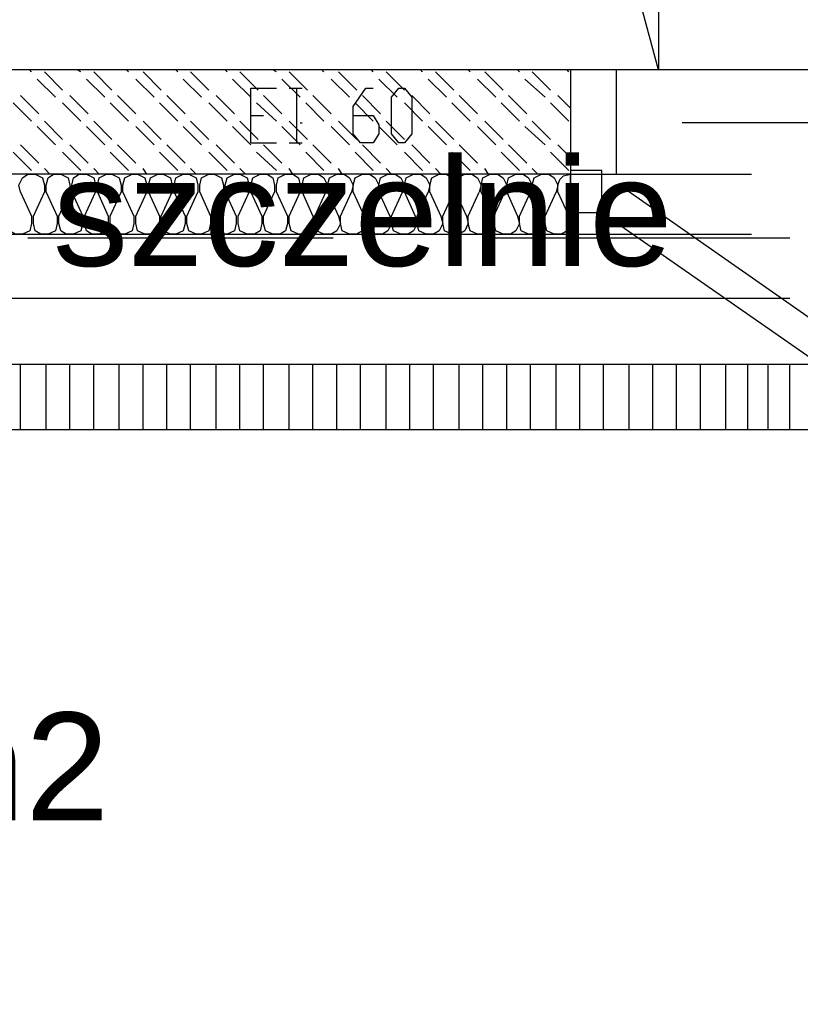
# Model space of a CAD drawing. Header units: millimetres. Extents: x 46 to 491, y -41 to 547.
# Tile 83 of 140: x 288 to 306, y 59 to 82. Entities that reach past the tile are written whole.
import ezdxf
from ezdxf import colors
from ezdxf.entities.mleader import LeaderData, LeaderLine
from ezdxf.math import Vec2, Vec3

# ---------------------------------------------------------------- set-up
doc = ezdxf.new("R2010")
doc.units = ezdxf.units.MM
doc.header["$LTSCALE"] = 10
doc.layers.add('_IE_adresy', color=173, linetype='Continuous')
doc.layers.add('xref', color=252, linetype='Continuous')
doc.styles.add('EEP_adresy', font='ARIALNI.TTF', dxfattribs={"width": 0.9, "height": 20})

# ---------------------------------------------------------------- blocks, each defined once
blk = doc.blocks.new('stacja')
at = {"color": 9, "lineweight": 25}
for points in [[(248.623667, 33.782), (248.623667, 30.099)], [(246.591667, 30.099), (246.591667, 27.686), (224.620667, 27.686)], [(252.814667, 30.099), (246.591667, 30.099)], [(239.183334, 28.405666), (239.183334, 29.675666), (239.776, 29.675666)], [(241.554, 29.040666), (242.019667, 29.040666), (242.146667, 28.829), (242.146667, 28.617333), (242.019667, 28.405666), (241.723334, 28.405666), (241.554, 28.617333), (241.554, 29.252333), (241.850334, 29.675666), (242.019667, 29.675666)], [(224.620667, 26.289), (246.591667, 26.289), (246.591667, 27.686)], [(233.849334, 27.262666), (233.807, 27.432), (233.891667, 27.601333), (234.018667, 27.686), (234.188, 27.686), (234.357334, 27.601333), (234.399667, 27.432), (234.399667, 27.262666)], [(234.442, 27.262666), (234.442, 27.432), (234.484334, 27.601333), (234.611334, 27.686), (234.780667, 27.686), (234.95, 27.601333), (234.992334, 27.432), (234.992334, 27.262666)], [(235.034667, 27.262666), (235.034667, 27.432), (235.077, 27.601333), (235.204, 27.686), (235.373334, 27.686), (235.542667, 27.601333), (235.585, 27.432), (235.585, 27.262666)], [(235.627334, 27.262666), (235.627334, 27.432), (235.669667, 27.601333), (235.839, 27.686), (235.966, 27.686), (236.135334, 27.601333), (236.177667, 27.432), (236.177667, 27.262666)], [(236.22, 27.262666), (236.22, 27.432), (236.262334, 27.601333), (236.431667, 27.686), (236.558667, 27.686), (236.728, 27.601333), (236.770334, 27.432), (236.770334, 27.262666)], [(236.812667, 27.262666), (236.812667, 27.432), (236.855, 27.601333), (237.024334, 27.686), (237.151334, 27.686), (237.320667, 27.601333), (237.363, 27.432), (237.363, 27.262666)], [(237.405334, 27.262666), (237.405334, 27.432), (237.447667, 27.601333), (237.617, 27.686), (237.744, 27.686), (237.913334, 27.601333), (237.955667, 27.432), (237.955667, 27.262666)], [(237.998, 27.262666), (237.998, 27.432), (238.040334, 27.601333), (238.209667, 27.686), (238.336667, 27.686), (238.506, 27.601333), (238.548334, 27.432), (238.548334, 27.262666)], [(238.590667, 27.262666), (238.590667, 27.432), (238.633, 27.601333), (238.802334, 27.686), (238.929334, 27.686), (239.098667, 27.601333), (239.141, 27.432), (239.141, 27.262666)], [(239.183334, 27.262666), (239.183334, 27.432), (239.225667, 27.601333), (239.395, 27.686), (239.564334, 27.686), (239.691334, 27.601333), (239.733667, 27.432), (239.733667, 27.262666)], [(239.776, 27.262666), (239.776, 27.432), (239.818334, 27.601333), (239.987667, 27.686), (240.157, 27.686), (240.284, 27.601333), (240.326334, 27.432), (240.326334, 27.262666)], [(240.368667, 27.262666), (240.368667, 27.432), (240.411, 27.601333), (240.580334, 27.686), (240.749667, 27.686), (240.876667, 27.601333), (240.961334, 27.432), (240.919, 27.262666)], [(240.961334, 27.262666), (240.961334, 27.432), (241.003667, 27.601333), (241.173, 27.686), (241.342334, 27.686), (241.469334, 27.601333), (241.554, 27.432), (241.511667, 27.262666)], [(241.554, 27.262666), (241.554, 27.432), (241.596334, 27.601333), (241.765667, 27.686), (241.935, 27.686), (242.062, 27.601333), (242.146667, 27.432), (242.104334, 27.262666)], [(242.146667, 27.262666), (242.146667, 27.432), (242.189, 27.601333), (242.358334, 27.686), (242.527667, 27.686), (242.654667, 27.601333), (242.739334, 27.432), (242.697, 27.262666)], [(242.739334, 27.262666), (242.739334, 27.432), (242.781667, 27.601333), (242.951, 27.686), (243.120334, 27.686), (243.247334, 27.601333), (243.332, 27.432), (243.289667, 27.262666)], [(243.332, 27.262666), (243.332, 27.432), (243.374334, 27.601333), (243.543667, 27.686), (243.713, 27.686), (243.84, 27.601333), (243.924667, 27.432), (243.882334, 27.262666)], [(243.924667, 27.262666), (243.924667, 27.432), (243.967, 27.601333), (244.136334, 27.686), (244.305667, 27.686), (244.432667, 27.601333), (244.517334, 27.432), (244.475, 27.262666)], [(244.517334, 27.262666), (244.517334, 27.432), (244.559667, 27.601333), (244.729, 27.686), (244.898334, 27.686), (245.025334, 27.601333), (245.11, 27.432), (245.067667, 27.262666)], [(245.11, 27.262666), (245.11, 27.432), (245.152334, 27.601333), (245.321667, 27.686), (245.491, 27.686), (245.618, 27.601333), (245.702667, 27.432), (245.660334, 27.262666)], [(245.702667, 27.262666), (245.702667, 27.432), (245.745, 27.601333), (245.914334, 27.686), (246.083667, 27.686), (246.210667, 27.601333), (246.295334, 27.432), (246.253, 27.262666)], [(246.295334, 27.262666), (246.295334, 27.432), (246.337667, 27.559), (246.422334, 27.643666), (246.591667, 27.686)], [(247.311334, 26.797), (247.777, 27.389666)], [(255.947334, 20.785666), (256.370667, 21.378333), (247.777, 27.389666)], [(234.103334, 26.712333), (234.103334, 26.543), (234.061, 26.373666), (233.891667, 26.289), (233.722334, 26.289), (233.595334, 26.373666), (233.510667, 26.543), (233.553, 26.712333)], [(234.696, 26.712333), (234.696, 26.543), (234.653667, 26.373666), (234.484334, 26.289), (234.315, 26.289), (234.188, 26.373666), (234.145667, 26.543), (234.145667, 26.712333)], [(235.288667, 26.712333), (235.288667, 26.543), (235.246334, 26.373666), (235.077, 26.289), (234.907667, 26.289), (234.780667, 26.373666), (234.738334, 26.543), (234.738334, 26.712333)], [(235.881334, 26.712333), (235.881334, 26.543), (235.839, 26.373666), (235.669667, 26.289), (235.500334, 26.289), (235.373334, 26.373666), (235.331, 26.543), (235.331, 26.712333)], [(236.474, 26.712333), (236.474, 26.543), (236.431667, 26.373666), (236.262334, 26.289), (236.135334, 26.289), (235.966, 26.373666), (235.923667, 26.543), (235.923667, 26.712333)], [(237.066667, 26.712333), (237.066667, 26.543), (237.024334, 26.373666), (236.855, 26.289), (236.728, 26.289), (236.558667, 26.373666), (236.516334, 26.543), (236.516334, 26.712333)], [(237.659334, 26.712333), (237.659334, 26.543), (237.617, 26.373666), (237.447667, 26.289), (237.320667, 26.289), (237.151334, 26.373666), (237.109, 26.543), (237.109, 26.712333)], [(238.252, 26.712333), (238.252, 26.543), (238.209667, 26.373666), (238.040334, 26.289), (237.913334, 26.289), (237.744, 26.373666), (237.701667, 26.543), (237.701667, 26.712333)], [(238.844667, 26.712333), (238.844667, 26.543), (238.802334, 26.373666), (238.633, 26.289), (238.506, 26.289), (238.336667, 26.373666), (238.294334, 26.543), (238.294334, 26.712333)], [(239.437334, 26.712333), (239.437334, 26.543), (239.395, 26.373666), (239.268, 26.289), (239.098667, 26.289), (238.929334, 26.373666), (238.887, 26.543), (238.887, 26.712333)], [(240.03, 26.712333), (240.03, 26.543), (239.987667, 26.373666), (239.860667, 26.289), (239.691334, 26.289), (239.522, 26.373666), (239.479667, 26.543), (239.479667, 26.712333)], [(240.622667, 26.712333), (240.622667, 26.543), (240.580334, 26.373666), (240.453334, 26.289), (240.284, 26.289), (240.114667, 26.373666), (240.072334, 26.543), (240.072334, 26.712333)], [(241.215334, 26.712333), (241.257667, 26.543), (241.173, 26.373666), (241.046, 26.289), (240.876667, 26.289), (240.707334, 26.373666), (240.665, 26.543), (240.665, 26.712333)], [(241.808, 26.712333), (241.850334, 26.543), (241.765667, 26.373666), (241.638667, 26.289), (241.469334, 26.289), (241.3, 26.373666), (241.257667, 26.543), (241.257667, 26.712333)], [(242.400667, 26.712333), (242.443, 26.543), (242.358334, 26.373666), (242.231334, 26.289), (242.062, 26.289), (241.892667, 26.373666), (241.850334, 26.543), (241.850334, 26.712333)], [(242.993334, 26.712333), (243.035667, 26.543), (242.951, 26.373666), (242.824, 26.289), (242.654667, 26.289), (242.485334, 26.373666), (242.443, 26.543), (242.443, 26.712333)], [(243.586, 26.712333), (243.628334, 26.543), (243.543667, 26.373666), (243.416667, 26.289), (243.247334, 26.289), (243.078, 26.373666), (243.035667, 26.543), (243.035667, 26.712333)], [(244.178667, 26.712333), (244.221, 26.543), (244.136334, 26.373666), (244.009334, 26.289), (243.84, 26.289), (243.670667, 26.373666), (243.628334, 26.543), (243.628334, 26.712333)], [(244.771334, 26.712333), (244.813667, 26.543), (244.729, 26.373666), (244.602, 26.289), (244.432667, 26.289), (244.263334, 26.373666), (244.221, 26.543), (244.221, 26.712333)], [(245.364, 26.712333), (245.406334, 26.543), (245.321667, 26.373666), (245.194667, 26.289), (245.025334, 26.289), (244.856, 26.373666), (244.813667, 26.543), (244.813667, 26.712333)], [(245.956667, 26.712333), (245.999, 26.543), (245.914334, 26.373666), (245.787334, 26.289), (245.618, 26.289), (245.448667, 26.373666), (245.406334, 26.543), (245.406334, 26.712333)], [(246.549334, 26.712333), (246.591667, 26.543), (246.507, 26.373666), (246.38, 26.289), (246.210667, 26.289), (246.041334, 26.373666), (245.999, 26.543), (245.999, 26.712333)], [(108.415667, 23.283333), (349.927334, 23.283333), (349.927334, 21.759333), (108.415667, 21.759333)]]:
    blk.add_lwpolyline(points, dxfattribs=at)
for points in [[(242.612334, 28.405666), (242.443, 28.617333), (242.443, 29.464), (242.612334, 29.675666), (242.739334, 29.675666), (242.908667, 29.464), (242.908667, 28.617333), (242.739334, 28.405666)], [(246.591667, 27.770666), (246.591667, 26.797), (247.311334, 26.797), (247.311334, 27.770666)]]:
    blk.add_lwpolyline(points, close=True, dxfattribs=at)
for points in [[(248.623667, 30.099), (248.623667, 30.099), (247.692334, 33.570333), (247.692334, 33.570333)], [(246.591667, 30.099), (246.591667, 30.099), (228.811667, 30.099), (228.811667, 30.099)], [(234.103334, 30.056666), (234.103334, 30.056666), (234.061, 30.099), (234.061, 30.099)], [(234.823, 29.633333), (234.823, 29.633333), (234.399667, 30.056666), (234.399667, 30.056666)], [(235.246334, 30.056666), (235.246334, 30.056666), (235.161667, 30.099), (235.161667, 30.099)], [(235.966, 29.633333), (235.966, 29.633333), (235.542667, 30.056666), (235.542667, 30.056666)], [(236.347, 30.056666), (236.347, 30.056666), (236.304667, 30.099), (236.304667, 30.099)], [(237.109, 29.633333), (237.109, 29.633333), (236.685667, 30.056666), (236.685667, 30.056666)], [(237.49, 30.056666), (237.49, 30.056666), (237.447667, 30.099), (237.447667, 30.099)], [(238.209667, 29.633333), (238.209667, 29.633333), (237.786334, 30.056666), (237.786334, 30.056666)], [(238.633, 30.056666), (238.633, 30.056666), (238.590667, 30.099), (238.590667, 30.099)], [(239.352667, 29.633333), (239.352667, 29.633333), (238.929334, 30.056666), (238.929334, 30.056666)], [(239.776, 30.056666), (239.776, 30.056666), (239.691334, 30.099), (239.691334, 30.099)], [(240.495667, 29.633333), (240.495667, 29.633333), (240.072334, 30.056666), (240.072334, 30.056666)], [(240.876667, 30.056666), (240.876667, 30.056666), (240.834334, 30.099), (240.834334, 30.099)], [(241.638667, 29.633333), (241.638667, 29.633333), (241.215334, 30.056666), (241.215334, 30.056666)], [(242.019667, 30.056666), (242.019667, 30.056666), (241.977334, 30.099), (241.977334, 30.099)], [(242.739334, 29.633333), (242.739334, 29.633333), (242.316, 30.056666), (242.316, 30.056666)], [(243.162667, 30.056666), (243.162667, 30.056666), (243.120334, 30.099), (243.120334, 30.099)], [(243.882334, 29.633333), (243.882334, 29.633333), (243.459, 30.056666), (243.459, 30.056666)], [(244.263334, 30.056666), (244.263334, 30.056666), (244.221, 30.099), (244.221, 30.099)], [(245.025334, 29.633333), (245.025334, 29.633333), (244.602, 30.056666), (244.602, 30.056666)], [(245.406334, 30.056666), (245.406334, 30.056666), (245.364, 30.099), (245.364, 30.099)], [(246.126, 29.633333), (246.126, 29.633333), (245.702667, 30.056666), (245.702667, 30.056666)], [(246.549334, 30.056666), (246.549334, 30.056666), (246.507, 30.099), (246.507, 30.099)], [(247.65, 27.686), (247.65, 27.686), (247.65, 30.099), (247.65, 30.099)], [(234.653667, 29.464), (234.653667, 29.464), (234.230334, 29.887333), (234.230334, 29.887333)], [(235.796667, 29.464), (235.796667, 29.464), (235.373334, 29.887333), (235.373334, 29.887333)], [(236.939667, 29.464), (236.939667, 29.464), (236.516334, 29.887333), (236.516334, 29.887333)], [(238.040334, 29.464), (238.040334, 29.464), (237.617, 29.887333), (237.617, 29.887333)], [(239.183334, 29.464), (239.183334, 29.464), (238.76, 29.887333), (238.76, 29.887333)], [(240.326334, 29.464), (240.326334, 29.464), (239.903, 29.887333), (239.903, 29.887333)], [(240.072334, 29.675666), (240.072334, 29.675666), (240.368667, 29.675666), (240.368667, 29.675666)], [(240.241667, 29.675666), (240.241667, 29.675666), (240.241667, 28.405666), (240.241667, 28.405666)], [(241.469334, 29.464), (241.469334, 29.464), (241.046, 29.887333), (241.046, 29.887333)], [(242.57, 29.464), (242.57, 29.464), (242.146667, 29.887333), (242.146667, 29.887333)], [(243.713, 29.464), (243.713, 29.464), (243.289667, 29.887333), (243.289667, 29.887333)], [(244.856, 29.464), (244.856, 29.464), (244.432667, 29.887333), (244.432667, 29.887333)], [(245.999, 29.464), (245.999, 29.464), (245.533334, 29.887333), (245.533334, 29.887333)], [(234.272667, 29.083), (234.272667, 29.083), (233.849334, 29.506333), (233.849334, 29.506333)], [(235.415667, 29.083), (235.415667, 29.083), (234.992334, 29.506333), (234.992334, 29.506333)], [(236.516334, 29.083), (236.516334, 29.083), (236.093, 29.506333), (236.093, 29.506333)], [(237.659334, 29.083), (237.659334, 29.083), (237.236, 29.506333), (237.236, 29.506333)], [(238.802334, 29.083), (238.802334, 29.083), (238.379, 29.506333), (238.379, 29.506333)], [(239.903, 29.083), (239.903, 29.083), (239.479667, 29.506333), (239.479667, 29.506333)], [(241.046, 29.083), (241.046, 29.083), (240.622667, 29.506333), (240.622667, 29.506333)], [(242.189, 29.083), (242.189, 29.083), (241.765667, 29.506333), (241.765667, 29.506333)], [(243.332, 29.083), (243.332, 29.083), (242.908667, 29.506333), (242.908667, 29.506333)], [(244.432667, 29.083), (244.432667, 29.083), (244.009334, 29.506333), (244.009334, 29.506333)], [(245.575667, 29.083), (245.575667, 29.083), (245.152334, 29.506333), (245.152334, 29.506333)], [(246.591667, 29.21), (246.591667, 29.21), (246.295334, 29.506333), (246.295334, 29.506333)], [(234.103334, 28.913666), (234.103334, 28.913666), (233.68, 29.337), (233.68, 29.337)], [(235.246334, 28.913666), (235.246334, 28.913666), (234.823, 29.337), (234.823, 29.337)], [(236.347, 28.913666), (236.347, 28.913666), (235.923667, 29.337), (235.923667, 29.337)], [(237.49, 28.913666), (237.49, 28.913666), (237.066667, 29.337), (237.066667, 29.337)], [(238.633, 28.913666), (238.633, 28.913666), (238.209667, 29.337), (238.209667, 29.337)], [(239.776, 28.913666), (239.776, 28.913666), (239.310334, 29.337), (239.310334, 29.337)], [(240.876667, 28.913666), (240.876667, 28.913666), (240.453334, 29.337), (240.453334, 29.337)], [(242.019667, 28.913666), (242.019667, 28.913666), (241.596334, 29.337), (241.596334, 29.337)], [(243.162667, 28.913666), (243.162667, 28.913666), (242.739334, 29.337), (242.739334, 29.337)], [(244.263334, 28.913666), (244.263334, 28.913666), (243.84, 29.337), (243.84, 29.337)], [(245.406334, 28.913666), (245.406334, 28.913666), (244.983, 29.337), (244.983, 29.337)], [(246.549334, 28.913666), (246.549334, 28.913666), (246.126, 29.337), (246.126, 29.337)], [(239.183334, 29.040666), (239.183334, 29.040666), (239.479667, 29.040666), (239.479667, 29.040666)], [(234.653667, 28.363333), (234.653667, 28.363333), (234.230334, 28.786666), (234.230334, 28.786666)], [(234.823, 28.490333), (234.823, 28.490333), (234.399667, 28.913666), (234.399667, 28.913666)], [(235.796667, 28.363333), (235.796667, 28.363333), (235.373334, 28.786666), (235.373334, 28.786666)], [(235.966, 28.490333), (235.966, 28.490333), (235.542667, 28.913666), (235.542667, 28.913666)], [(236.939667, 28.363333), (236.939667, 28.363333), (236.516334, 28.786666), (236.516334, 28.786666)], [(237.109, 28.490333), (237.109, 28.490333), (236.685667, 28.913666), (236.685667, 28.913666)], [(238.040334, 28.363333), (238.040334, 28.363333), (237.617, 28.786666), (237.617, 28.786666)], [(238.209667, 28.490333), (238.209667, 28.490333), (237.786334, 28.913666), (237.786334, 28.913666)], [(239.183334, 28.363333), (239.183334, 28.363333), (238.76, 28.786666), (238.76, 28.786666)], [(239.352667, 28.490333), (239.352667, 28.490333), (238.929334, 28.913666), (238.929334, 28.913666)], [(240.326334, 28.363333), (240.326334, 28.363333), (239.903, 28.786666), (239.903, 28.786666)], [(240.495667, 28.490333), (240.495667, 28.490333), (240.072334, 28.913666), (240.072334, 28.913666)], [(240.326334, 28.871333), (240.326334, 28.871333), (240.368667, 28.871333), (240.368667, 28.871333)], [(241.469334, 28.363333), (241.469334, 28.363333), (241.046, 28.786666), (241.046, 28.786666)], [(241.638667, 28.490333), (241.638667, 28.490333), (241.215334, 28.913666), (241.215334, 28.913666)], [(242.57, 28.363333), (242.57, 28.363333), (242.146667, 28.786666), (242.146667, 28.786666)], [(242.739334, 28.490333), (242.739334, 28.490333), (242.316, 28.913666), (242.316, 28.913666)], [(243.713, 28.363333), (243.713, 28.363333), (243.289667, 28.786666), (243.289667, 28.786666)], [(243.882334, 28.490333), (243.882334, 28.490333), (243.459, 28.913666), (243.459, 28.913666)], [(244.856, 28.363333), (244.856, 28.363333), (244.432667, 28.786666), (244.432667, 28.786666)], [(245.025334, 28.490333), (245.025334, 28.490333), (244.602, 28.913666), (244.602, 28.913666)], [(245.999, 28.363333), (245.999, 28.363333), (245.533334, 28.786666), (245.533334, 28.786666)], [(246.126, 28.490333), (246.126, 28.490333), (245.702667, 28.913666), (245.702667, 28.913666)], [(266.784667, 28.871333), (266.784667, 28.871333), (249.174, 28.871333), (249.174, 28.871333)], [(234.272667, 27.94), (234.272667, 27.94), (233.849334, 28.363333), (233.849334, 28.363333)], [(235.415667, 27.94), (235.415667, 27.94), (234.992334, 28.363333), (234.992334, 28.363333)], [(236.516334, 27.94), (236.516334, 27.94), (236.093, 28.363333), (236.093, 28.363333)], [(237.659334, 27.94), (237.659334, 27.94), (237.236, 28.363333), (237.236, 28.363333)], [(238.802334, 27.94), (238.802334, 27.94), (238.379, 28.363333), (238.379, 28.363333)], [(239.183334, 28.405666), (239.183334, 28.405666), (239.776, 28.405666), (239.776, 28.405666)], [(239.903, 27.94), (239.903, 27.94), (239.479667, 28.363333), (239.479667, 28.363333)], [(240.072334, 28.405666), (240.072334, 28.405666), (240.368667, 28.405666), (240.368667, 28.405666)], [(241.046, 27.94), (241.046, 27.94), (240.622667, 28.363333), (240.622667, 28.363333)], [(242.189, 27.94), (242.189, 27.94), (241.765667, 28.363333), (241.765667, 28.363333)], [(243.332, 27.94), (243.332, 27.94), (242.908667, 28.363333), (242.908667, 28.363333)], [(244.432667, 27.94), (244.432667, 27.94), (244.009334, 28.363333), (244.009334, 28.363333)], [(245.575667, 27.94), (245.575667, 27.94), (245.152334, 28.363333), (245.152334, 28.363333)], [(246.591667, 28.067), (246.591667, 28.067), (246.295334, 28.363333), (246.295334, 28.363333)], [(234.103334, 27.770666), (234.103334, 27.770666), (233.68, 28.194), (233.68, 28.194)], [(235.246334, 27.770666), (235.246334, 27.770666), (234.823, 28.194), (234.823, 28.194)], [(236.347, 27.770666), (236.347, 27.770666), (235.923667, 28.194), (235.923667, 28.194)], [(237.49, 27.770666), (237.49, 27.770666), (237.066667, 28.194), (237.066667, 28.194)], [(238.633, 27.770666), (238.633, 27.770666), (238.209667, 28.194), (238.209667, 28.194)], [(239.776, 27.770666), (239.776, 27.770666), (239.310334, 28.194), (239.310334, 28.194)], [(240.876667, 27.770666), (240.876667, 27.770666), (240.453334, 28.194), (240.453334, 28.194)], [(242.019667, 27.770666), (242.019667, 27.770666), (241.596334, 28.194), (241.596334, 28.194)], [(243.162667, 27.770666), (243.162667, 27.770666), (242.739334, 28.194), (242.739334, 28.194)], [(244.263334, 27.770666), (244.263334, 27.770666), (243.84, 28.194), (243.84, 28.194)], [(245.406334, 27.770666), (245.406334, 27.770666), (244.983, 28.194), (244.983, 28.194)], [(246.549334, 27.770666), (246.549334, 27.770666), (246.126, 28.194), (246.126, 28.194)], [(234.526667, 27.686), (234.526667, 27.686), (234.399667, 27.813), (234.399667, 27.813)], [(235.669667, 27.686), (235.669667, 27.686), (235.542667, 27.813), (235.542667, 27.813)], [(236.770334, 27.686), (236.770334, 27.686), (236.685667, 27.813), (236.685667, 27.813)], [(237.913334, 27.686), (237.913334, 27.686), (237.786334, 27.813), (237.786334, 27.813)], [(239.056334, 27.686), (239.056334, 27.686), (238.929334, 27.813), (238.929334, 27.813)], [(240.157, 27.686), (240.157, 27.686), (240.072334, 27.813), (240.072334, 27.813)], [(241.3, 27.686), (241.3, 27.686), (241.215334, 27.813), (241.215334, 27.813)], [(242.443, 27.686), (242.443, 27.686), (242.316, 27.813), (242.316, 27.813)], [(243.586, 27.686), (243.586, 27.686), (243.459, 27.813), (243.459, 27.813)], [(244.686667, 27.686), (244.686667, 27.686), (244.602, 27.813), (244.602, 27.813)], [(245.829667, 27.686), (245.829667, 27.686), (245.702667, 27.813), (245.702667, 27.813)], [(246.591667, 27.686), (246.591667, 27.686), (250.782667, 27.686), (250.782667, 27.686)], [(233.849334, 27.262666), (233.849334, 27.262666), (234.103334, 26.712333), (234.103334, 26.712333)], [(234.145667, 26.712333), (234.145667, 26.712333), (234.399667, 27.262666), (234.399667, 27.262666)], [(234.442, 27.262666), (234.442, 27.262666), (234.696, 26.712333), (234.696, 26.712333)], [(234.738334, 26.712333), (234.738334, 26.712333), (234.992334, 27.262666), (234.992334, 27.262666)], [(235.034667, 27.262666), (235.034667, 27.262666), (235.288667, 26.712333), (235.288667, 26.712333)], [(235.331, 26.712333), (235.331, 26.712333), (235.585, 27.262666), (235.585, 27.262666)], [(235.627334, 27.262666), (235.627334, 27.262666), (235.881334, 26.712333), (235.881334, 26.712333)], [(235.923667, 26.712333), (235.923667, 26.712333), (236.177667, 27.262666), (236.177667, 27.262666)], [(236.22, 27.262666), (236.22, 27.262666), (236.474, 26.712333), (236.474, 26.712333)], [(236.516334, 26.712333), (236.516334, 26.712333), (236.770334, 27.262666), (236.770334, 27.262666)], [(236.812667, 27.262666), (236.812667, 27.262666), (237.066667, 26.712333), (237.066667, 26.712333)], [(237.109, 26.712333), (237.109, 26.712333), (237.363, 27.262666), (237.363, 27.262666)], [(237.405334, 27.262666), (237.405334, 27.262666), (237.659334, 26.712333), (237.659334, 26.712333)], [(237.701667, 26.712333), (237.701667, 26.712333), (237.955667, 27.262666), (237.955667, 27.262666)], [(237.998, 27.262666), (237.998, 27.262666), (238.252, 26.712333), (238.252, 26.712333)], [(238.294334, 26.712333), (238.294334, 26.712333), (238.548334, 27.262666), (238.548334, 27.262666)], [(238.590667, 27.262666), (238.590667, 27.262666), (238.844667, 26.712333), (238.844667, 26.712333)], [(238.887, 26.712333), (238.887, 26.712333), (239.141, 27.262666), (239.141, 27.262666)], [(239.183334, 27.262666), (239.183334, 27.262666), (239.437334, 26.712333), (239.437334, 26.712333)], [(239.479667, 26.712333), (239.479667, 26.712333), (239.733667, 27.262666), (239.733667, 27.262666)], [(239.776, 27.262666), (239.776, 27.262666), (240.03, 26.712333), (240.03, 26.712333)], [(240.072334, 26.712333), (240.072334, 26.712333), (240.326334, 27.262666), (240.326334, 27.262666)], [(240.368667, 27.262666), (240.368667, 27.262666), (240.622667, 26.712333), (240.622667, 26.712333)], [(240.665, 26.712333), (240.665, 26.712333), (240.919, 27.262666), (240.919, 27.262666)], [(240.961334, 27.262666), (240.961334, 27.262666), (241.215334, 26.712333), (241.215334, 26.712333)], [(241.257667, 26.712333), (241.257667, 26.712333), (241.511667, 27.262666), (241.511667, 27.262666)], [(241.554, 27.262666), (241.554, 27.262666), (241.808, 26.712333), (241.808, 26.712333)], [(241.850334, 26.712333), (241.850334, 26.712333), (242.104334, 27.262666), (242.104334, 27.262666)], [(242.146667, 27.262666), (242.146667, 27.262666), (242.400667, 26.712333), (242.400667, 26.712333)], [(242.443, 26.712333), (242.443, 26.712333), (242.697, 27.262666), (242.697, 27.262666)], [(242.739334, 27.262666), (242.739334, 27.262666), (242.993334, 26.712333), (242.993334, 26.712333)], [(243.035667, 26.712333), (243.035667, 26.712333), (243.289667, 27.262666), (243.289667, 27.262666)], [(243.332, 27.262666), (243.332, 27.262666), (243.586, 26.712333), (243.586, 26.712333)], [(243.628334, 26.712333), (243.628334, 26.712333), (243.882334, 27.262666), (243.882334, 27.262666)], [(243.924667, 27.262666), (243.924667, 27.262666), (244.178667, 26.712333), (244.178667, 26.712333)], [(244.221, 26.712333), (244.221, 26.712333), (244.475, 27.262666), (244.475, 27.262666)], [(244.517334, 27.262666), (244.517334, 27.262666), (244.771334, 26.712333), (244.771334, 26.712333)], [(244.813667, 26.712333), (244.813667, 26.712333), (245.067667, 27.262666), (245.067667, 27.262666)], [(245.11, 27.262666), (245.11, 27.262666), (245.364, 26.712333), (245.364, 26.712333)], [(245.406334, 26.712333), (245.406334, 26.712333), (245.660334, 27.262666), (245.660334, 27.262666)], [(245.702667, 27.262666), (245.702667, 27.262666), (245.956667, 26.712333), (245.956667, 26.712333)], [(245.999, 26.712333), (245.999, 26.712333), (246.253, 27.262666), (246.253, 27.262666)], [(246.295334, 27.262666), (246.295334, 27.262666), (246.549334, 26.712333), (246.549334, 26.712333)], [(247.311334, 26.797), (247.311334, 26.797), (255.947334, 20.785666), (255.947334, 20.785666)], [(246.591667, 26.289), (246.591667, 26.289), (250.782667, 26.289), (250.782667, 26.289)], [(234.018667, 26.204333), (234.018667, 26.204333), (241.088334, 26.204333), (241.088334, 26.204333)], [(244.602, 26.204333), (244.602, 26.204333), (251.671667, 26.204333), (251.671667, 26.204333)], [(234.018667, 24.807333), (234.018667, 24.807333), (241.088334, 24.807333), (241.088334, 24.807333)], [(244.602, 24.807333), (244.602, 24.807333), (251.671667, 24.807333), (251.671667, 24.807333)], [(233.849334, 21.759333), (233.849334, 21.759333), (233.849334, 23.283333), (233.849334, 23.283333)], [(234.442, 21.759333), (234.442, 21.759333), (234.442, 23.283333), (234.442, 23.283333)], [(234.992334, 21.759333), (234.992334, 21.759333), (234.992334, 23.283333), (234.992334, 23.283333)], [(235.542667, 21.759333), (235.542667, 21.759333), (235.542667, 23.283333), (235.542667, 23.283333)], [(236.135334, 21.759333), (236.135334, 21.759333), (236.135334, 23.283333), (236.135334, 23.283333)], [(236.685667, 21.759333), (236.685667, 21.759333), (236.685667, 23.283333), (236.685667, 23.283333)], [(237.236, 21.759333), (237.236, 21.759333), (237.236, 23.283333), (237.236, 23.283333)], [(237.786334, 21.759333), (237.786334, 21.759333), (237.786334, 23.283333), (237.786334, 23.283333)], [(238.379, 21.759333), (238.379, 21.759333), (238.379, 23.283333), (238.379, 23.283333)], [(238.929334, 21.759333), (238.929334, 21.759333), (238.929334, 23.283333), (238.929334, 23.283333)], [(238.929334, 21.759333), (238.929334, 21.759333), (238.929334, 23.283333), (238.929334, 23.283333)], [(239.479667, 21.759333), (239.479667, 21.759333), (239.479667, 23.283333), (239.479667, 23.283333)], [(240.072334, 21.759333), (240.072334, 21.759333), (240.072334, 23.283333), (240.072334, 23.283333)], [(240.622667, 21.759333), (240.622667, 21.759333), (240.622667, 23.283333), (240.622667, 23.283333)], [(241.173, 21.759333), (241.173, 21.759333), (241.173, 23.283333), (241.173, 23.283333)], [(241.723334, 21.759333), (241.723334, 21.759333), (241.723334, 23.283333), (241.723334, 23.283333)], [(242.316, 21.759333), (242.316, 21.759333), (242.316, 23.283333), (242.316, 23.283333)], [(242.866334, 21.759333), (242.866334, 21.759333), (242.866334, 23.283333), (242.866334, 23.283333)], [(243.416667, 21.759333), (243.416667, 21.759333), (243.416667, 23.283333), (243.416667, 23.283333)], [(244.009334, 21.759333), (244.009334, 21.759333), (244.009334, 23.283333), (244.009334, 23.283333)], [(244.559667, 21.759333), (244.559667, 21.759333), (244.559667, 23.283333), (244.559667, 23.283333)], [(245.11, 21.759333), (245.11, 21.759333), (245.11, 23.283333), (245.11, 23.283333)], [(245.660334, 21.759333), (245.660334, 21.759333), (245.660334, 23.283333), (245.660334, 23.283333)], [(246.253, 21.759333), (246.253, 21.759333), (246.253, 23.283333), (246.253, 23.283333)], [(246.803334, 21.759333), (246.803334, 21.759333), (246.803334, 23.283333), (246.803334, 23.283333)], [(247.353667, 21.759333), (247.353667, 21.759333), (247.353667, 23.283333), (247.353667, 23.283333)], [(247.946334, 21.759333), (247.946334, 21.759333), (247.946334, 23.283333), (247.946334, 23.283333)], [(248.496667, 21.759333), (248.496667, 21.759333), (248.496667, 23.283333), (248.496667, 23.283333)], [(248.496667, 21.759333), (248.496667, 21.759333), (248.496667, 23.283333), (248.496667, 23.283333)], [(249.047, 21.759333), (249.047, 21.759333), (249.047, 23.283333), (249.047, 23.283333)], [(249.597334, 21.759333), (249.597334, 21.759333), (249.597334, 23.283333), (249.597334, 23.283333)], [(250.19, 21.759333), (250.19, 21.759333), (250.19, 23.283333), (250.19, 23.283333)], [(250.698, 21.759333), (250.698, 21.759333), (250.698, 23.283333), (250.698, 23.283333)], [(251.163667, 21.759333), (251.163667, 21.759333), (251.163667, 23.283333), (251.163667, 23.283333)], [(251.671667, 21.759333), (251.671667, 21.759333), (251.671667, 23.283333), (251.671667, 23.283333)]]:
    blk.add_open_spline(points, degree=3, dxfattribs=at)

msp = doc.modelspace()

# ---------------------------------------------------------------- block references
at = {"layer": 'xref'}
msp.add_blockref('stacja', (53.992334, 50.410128), dxfattribs=at)

# ---------------------------------------------------------------- leaders
at = {"layer": '_IE_adresy', "color": 1}
ml = msp.add_multileader_mtext('Standard', dxfattribs=at)
ml.set_content('{\\W1;\\fArial|b0|i0|c238|p34;Przejście uszczelnić wodo-, gazo- szczelnie}', color=1, style='EEP_adresy')
ml.set_leader_properties(color=1)
ml.build(insert=Vec2(0, 0))
ml.multileader.update_dxf_attribs({"text_left_attachment_type": 6, "text_right_attachment_type": 6, "dogleg_length": 0.5, "arrow_head_size": 3})
ctx = ml.context
ctx.base_point, ctx.char_height, ctx.arrow_head_size, ctx.landing_gap_size, ctx.plane_origin = Vec3(234.81716, 75.217461), 2.5, 3, 0.4, Vec3(321.005042, 125.153918)
ctx.left_attachment, ctx.right_attachment = 6, 6
notes = []
notes.append((ctx, [(0, (1, 1, 0), (232.406168, 75.217461), (1, 0), 2.410992, [(2, [(213.589001, 80.890128)], 0, [])])]))
ctx.mtext.insert, ctx.mtext.width, ctx.mtext.defined_height, ctx.mtext.line_spacing_factor, ctx.mtext.flow_direction = Vec3(235.21716, 78.466097), 98.67878785, 54.223772, 0.818182, 5
ml = msp.add_multileader_mtext('Standard', dxfattribs=at)
ml.set_content('{\\W1;\\fArial|b0|i0|c238|p34;Proj.kabel XFLAME E90 5x1x240mm2\\P(przebieg w terenie wg rys. PZT)}', color=1, style='EEP_adresy')
ml.set_leader_properties(color=1)
ml.build(insert=Vec2(0, 0))
ml.multileader.update_dxf_attribs({"text_left_attachment_type": 6, "text_right_attachment_type": 6, "dogleg_length": 0.5, "arrow_head_size": 3})
ctx = ml.context
ctx.base_point, ctx.char_height, ctx.arrow_head_size, ctx.landing_gap_size, ctx.plane_origin = Vec3(229.90654, 62.371757), 2.5, 3, 0.4, Vec3(318.460913, 105.471683)
ctx.left_attachment, ctx.right_attachment = 6, 6
notes.append((ctx, [(0, (1, 1, 0), (227.495548, 62.371757), (1, 0), 2.410992, [(2, [(213.589001, 77.588128)], 0, [])])]))
ctx.mtext.insert, ctx.mtext.width, ctx.mtext.defined_height, ctx.mtext.line_spacing_factor, ctx.mtext.flow_direction = Vec3(230.30654, 65.616982), 98.67878785, 54.223772, 0.818182, 5
for ctx, leaders in notes:
    for number, flags, end, landing, length, lines in leaders:
        leader = LeaderData()
        leader.index, (leader.has_last_leader_line, leader.has_dogleg_vector, leader.attachment_direction) = number, flags
        leader.last_leader_point, leader.dogleg_vector, leader.dogleg_length = Vec3(end), Vec3(landing), length
        for number, points, colour, breaks in lines:
            line = LeaderLine()
            line.index, line.vertices, line.color, line.breaks = number, Vec3.list(points), colors.encode_raw_color(colour), breaks
            leader.lines.append(line)
        ctx.leaders.append(leader)

doc.saveas('drawing.dxf')
